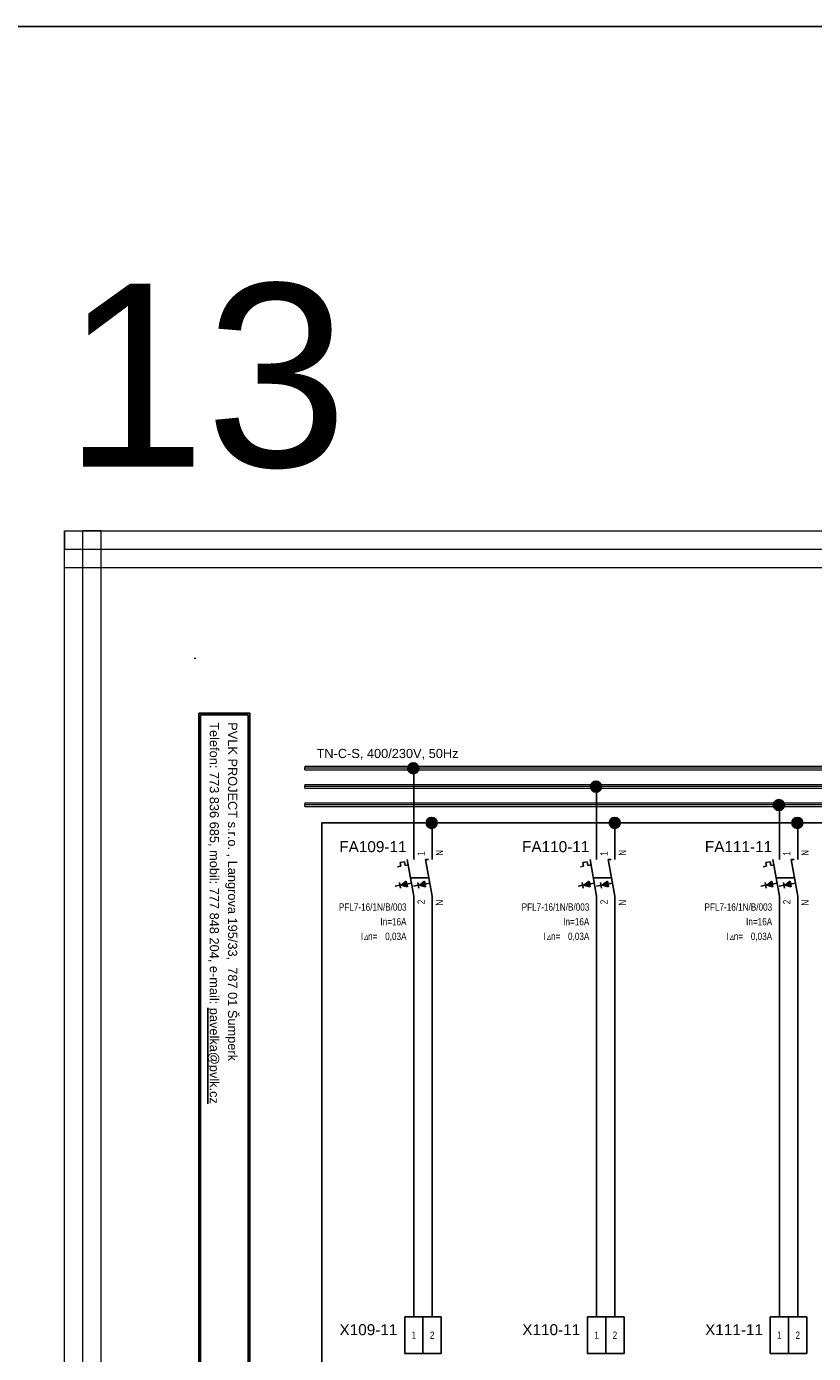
# Model space of a CAD drawing. Extents: x -9683 to -1855, y 4058 to 4698.
# Tile 42 of 50: x -3499 to -3284, y 4335 to 4698. Entities that reach past the tile are written whole.
import ezdxf
from ezdxf.enums import TextEntityAlignment as Align

# ---------------------------------------------------------------- set-up
doc = ezdxf.new("R2010")
doc.units = 0
doc.header["$MEASUREMENT"] = 0
for name, color, linetype in [('1-KRESBA', 7, 'Continuous'), ('__10-Popisy', 220, 'Continuous'), ('__Bílá', 7, 'Continuous'), ('__Oranžová', 30, 'Continuous'), ('__Vínová 220', 220, 'Continuous'), ('__Černá 250', 7, 'Continuous')]:
    doc.layers.add(name, color=color, linetype=linetype)
doc.styles.add('Arial', font='arial.ttf')
doc.styles.add('GREEKC', font='greekc', dxfattribs={"width": 0.8, "height": 1.3})

# ---------------------------------------------------------------- blocks, each defined once
blk = doc.blocks.new('BLK_Razítko_malé_pro_rozváděče')
at = {"layer": '__Bílá'}
for p, q in [((15, -1), (15, -20)), ((15, -1), (294, -1)), ((15.5, -1.5), (15.5, -19.5)), ((15.5, -1.5), (184.5, -1.5)), ((184.5, -1.5), (184.5, -19.5)), ((185, -1.5), (185, -19.5)), ((185, -1.5), (293.5, -1.5)), ((293.5, -19.5), (293.5, -1.5)), ((294, -20), (294, -1)), ((15, -20), (294, -20)), ((15.5, -19.5), (184.5, -19.5)), ((185, -19.5), (293.5, -19.5)), ((15, -405), (15, -419)), ((15, -405), (294, -405)), ((15.5, -405.5), (15.5, -418.5)), ((15.5, -405.5), (194.5, -405.5)), ((194.5, -405.5), (194.5, -418.5)), ((195, -405.5), (195, -418.5)), ((195, -405.5), (293.5, -405.5)), ((293.5, -405.5), (293.5, -418.5)), ((294, -405), (294, -419)), ((15, -419), (294, -419)), ((15.5, -418.5), (194.5, -418.5)), ((195, -418.5), (293.5, -418.5))]:
    blk.add_line(p, q, dxfattribs=at)
for p in [(0, 0), (300, 0), (0, -420), (300, -420)]:
    blk.add_point(p, dxfattribs=at)
at = {"layer": '__Bílá', "style": 'Arial'}
for s, height, p in [('-', 3, (38, -7)), ('Dokument', 2.5, (187, -7)), ('-', 3, (210.5, -7)), ('SO/PS', 2.5, (17.5, -12)), ('-', 3, (38, -12)), ('Vypracoval', 2.5, (187, -12)), ('-', 3, (210.5, -12)), ('Investor', 2.5, (17.5, -17)), ('Datum', 2.5, (187, -17)), ('-', 3, (38, -17)), ('-', 3, (210.5, -17)), ('PVLK PROJECT s.r.o. , Langrova 195/33,  787 01 Šumperk', 2.5, (17.5, -411)), ('Copyright © 2012 PVLK', 2.5, (197, -411)), ('Telefon: 773 836 685, mobil: 777 848 204, e-mail: %%Upavelka@pvlk.cz', 2.5, (17.5, -416)), ('Číslo dokumentu .....', 2.5, (197, -416))]:
    blk.add_text(s, height=height, dxfattribs=at).set_placement(p)
at = {"layer": '__Vínová 220', "char_height": 2.5, "attachment_point": 7, "style": 'Arial'}
for s, insert in [('715 0908', (17.5, -7)), ('Rozšíření výrobního areálu firmy PLASTKON PRODUCT, S.R.O.', (42.5, -7.75)), ('R1 – Rozváděč administrativní části 1NP', (215, -7.75)), ('SO 02 - Novostavba skladovací haly s administrativní budovou', (42.5, -12.75)), ('Miroslav Pavelka', (215, -12.75)), ('Plastkon product, s.r.o., Hlavní 147, Mikulovice 790 84', (42.5, -17.75)), ('06/2016', (215, -17.75))]:
    blk.add_mtext(s, dxfattribs=dict(at, insert=insert))
at = {"layer": '__Vínová 220', "style": 'Arial'}
blk.add_attdef('ČÍSLO', text='', height=4, dxfattribs=at).set_placement((290, -416), align=Align.RIGHT)
blk = doc.blocks.new('V0109A02')
for p, q in [((0, 0), (0, 10)), ((5, 10), (0, 10)), ((5, 0), (5, 10)), ((10, 10), (5, 10)), ((10, 0), (10, 10)), ((5, 0), (0, 0)), ((10, 0), (5, 0))]:
    blk.add_line(p, q)
at = {"style": 'Arial'}
blk.add_attdef('POPIS', text='', height=3, dxfattribs=at).set_placement((-2, 5), align=Align.RIGHT)
at = {"style": 'Arial', "width": 0.8}
for tag, p in [('S1', (2.5, 5)), ('S2', (7.5, 5))]:
    blk.add_attdef(tag, text='', height=2, dxfattribs=at).set_placement(p, align=Align.MIDDLE)
blk = doc.blocks.new('FEVA0910')
h = blk.add_hatch(color=256)
h.paths.add_polyline_path([(-1.92, -1.71), (-2.06, -0.92), (-3.5, -2)])
h.paths.add_polyline_path([(-3.5, -2), (-1.77, -2.5), (-1.92, -1.71)])
h = blk.add_hatch(color=256)
h.paths.add_polyline_path([(2.94, -0.92), (1.5, -2), (3.08, -1.71)])
h.paths.add_polyline_path([(3.08, -1.71), (1.5, -2), (3.23, -2.5)])
for p, q in [((0, 5), (0, 10)), ((5, 5), (5, 10)), ((-3.75, 4.14), (-2.56, 4.35)), ((-3.75, 4.14), (-3.57, 3.12)), ((-2.56, 4.35), (-2.38, 3.34)), ((-1.82, 5), (0, -5)), ((3.18, 5), (5, -5)), ((3.18, 5), (4, 5)), ((-4.45, 2.96), (-3.57, 3.12)), ((-2.38, 3.34), (-1.54, 3.49)), ((-0.91, 0), (4.09, 0)), ((-3.79, -2.07), (-5.07, -2.29)), ((-3.93, -1.27), (-3.65, -2.86)), ((-3.5, -2), (-2.06, -0.92)), ((-3.5, -2), (-0.64, -1.48)), ((-3.5, -2), (-1.77, -2.5)), ((-2.06, -0.92), (-1.77, -2.5)), ((1.21, -2.07), (-0.07, -2.29)), ((1.07, -1.27), (1.35, -2.86)), ((1.5, -2), (2.94, -0.92)), ((1.5, -2), (4.36, -1.48)), ((1.5, -2), (3.23, -2.5)), ((2.94, -0.92), (3.23, -2.5)), ((0, -5), (0, -10)), ((5, -5), (5, -10))]:
    blk.add_line(p, q)
at = {"style": 'Arial', "width": 0.8}
for s, p in [('I', (-14.5, -17)), ('n=', (-12.5, -17))]:
    blk.add_text(s, height=2, dxfattribs=at).set_placement(p)
at = {"style": 'GREEKC', "oblique": 10, "width": 0.8}
blk.add_text('D', height=1.3, dxfattribs=at).set_placement((-13.68, -17))
at = {"style": 'Arial'}
blk.add_attdef('POPIS', text='', height=3, dxfattribs=at).set_placement((-2, 7), align=Align.RIGHT)
at = {"style": 'Arial', "width": 0.8}
for tag, p in [('NO1', (3, 6)), ('NO2', (8, 6))]:
    blk.add_attdef(tag, p, '', height=2, rotation=90, dxfattribs=at)
for tag, p in [('TYP', (-2, -9)), ('PROUD', (-2, -13)), ('REZID', (-2, -17)), ('DOPLŇ1', (-2, -21)), ('DOPLŇ2', (-2, -25))]:
    blk.add_attdef(tag, text='', height=2, dxfattribs=at).set_placement(p, align=Align.RIGHT)
for tag, p in [('CO1', (3, -6)), ('CO2', (8, -6))]:
    blk.add_attdef(tag, text='', height=2, rotation=90, dxfattribs=at).set_placement(p, align=Align.RIGHT)
blk = doc.blocks.new('L0001A02')
at = {"linetype": 'Continuous'}
h = blk.add_hatch(color=256, dxfattribs=at)
edge = h.paths.add_edge_path()
edge.add_arc((0, 0), 1.5, 0, 360)
blk.add_circle((0, 0), 1.5)

msp = doc.modelspace()

# ---------------------------------------------------------------- linework, layer by layer
at = {"layer": '1-KRESBA'}
for p, q in [((-3392.96, 4475), (-3392.96, 4495)), ((-3342.96, 4475), (-3342.96, 4490.12)), ((-3292.96, 4475), (-3292.96, 4485)), ((-3110.57, 4480), (-3418.14, 4480)), ((-3418.14, 4480), (-3418.14, 4320.1)), ((-3387.96, 4475), (-3387.96, 4480)), ((-3337.96, 4480), (-3368.14, 4480)), ((-3337.96, 4475), (-3337.96, 4480)), ((-3287.96, 4480), (-3318.14, 4480)), ((-3287.96, 4475), (-3287.96, 4480)), ((-3392.96, 4345), (-3392.96, 4455)), ((-3387.96, 4455), (-3387.96, 4345)), ((-3342.96, 4345), (-3342.96, 4455)), ((-3337.96, 4455), (-3337.96, 4345)), ((-3292.96, 4345), (-3292.96, 4455)), ((-3287.96, 4455), (-3287.96, 4345))]:
    msp.add_line(p, q, dxfattribs=at)
at = {"layer": '1-KRESBA', "color": 3}
msp.add_lwpolyline([(-9683.45, 4697.61), (-1855.12, 4697.61), (-1855.12, 4057.66), (-9683.45, 4057.66)], close=True, dxfattribs=at)
at = {"layer": '__Oranžová', "lineweight": 0}
for p, q in [((-3422.78, 4495.5), (-3422.78, 4495)), ((-3422.78, 4495.5), (-3072.78, 4495.5)), ((-3422.78, 4494.5), (-3422.78, 4495)), ((-3422.78, 4495), (-3072.78, 4495)), ((-3422.78, 4494.5), (-3072.78, 4494.5)), ((-3422.78, 4490.5), (-3422.78, 4490)), ((-3422.78, 4490.5), (-3072.78, 4490.5)), ((-3422.78, 4489.5), (-3422.78, 4490)), ((-3422.78, 4490), (-3072.78, 4490)), ((-3422.78, 4489.5), (-3072.78, 4489.5)), ((-3422.78, 4485.5), (-3422.78, 4485)), ((-3422.78, 4485.5), (-3072.78, 4485.5)), ((-3422.78, 4484.5), (-3422.78, 4485)), ((-3422.78, 4485), (-3072.78, 4485)), ((-3422.78, 4484.5), (-3072.78, 4484.5))]:
    msp.add_line(p, q, dxfattribs=at)
at = {"layer": '__Vínová 220', "lineweight": 0}
for p, q in [((-3488.49, 4559.82), (-3488.49, 4554.82)), ((-3488.49, 4559.82), (-2992.09, 4559.82)), ((-3488.49, 4193.74), (-3488.49, 4559.82)), ((-3488.49, 4559.82), (-3483.49, 4559.82)), ((-3483.49, 4193.74), (-3483.49, 4559.82)), ((-3478.49, 4559.82), (-3483.49, 4559.82)), ((-3478.49, 4193.74), (-3478.49, 4559.82)), ((-3488.49, 4549.82), (-3488.49, 4554.82)), ((-3488.49, 4554.82), (-2992.09, 4554.82)), ((-3488.49, 4549.82), (-2992.09, 4549.82))]:
    msp.add_line(p, q, dxfattribs=at)

# ---------------------------------------------------------------- block references
at = {"layer": '1-KRESBA', "rotation": 270}
msp.add_blockref('BLK_Razítko_malé_pro_rozváděče', (-3032.78, 4525), dxfattribs=at).add_auto_attribs({'ČÍSLO': '22.13'})
at = {"layer": '1-KRESBA'}
for p in [(-3393.12, 4494.93), (-3343.12, 4489.9), (-3293.12, 4484.86), (-3388.1, 4480), (-3338.01, 4480), (-3288.06, 4480)]:
    msp.add_blockref('L0001A02', p, dxfattribs=at)
at = {"layer": '__Černá 250'}
for name, p, values in [('FEVA0910', (-3392.96, 4465), {'POPIS': 'FA109-11', 'TYP': 'PFL7-16/1N/B/003', 'PROUD': 'In=16A', 'REZID': '0,03A', 'CO1': '2', 'NO1': '1', 'CO2': 'N', 'NO2': 'N'}), ('FEVA0910', (-3342.96, 4465), {'POPIS': 'FA110-11', 'TYP': 'PFL7-16/1N/B/003', 'PROUD': 'In=16A', 'REZID': '0,03A', 'CO1': '2', 'NO1': '1', 'CO2': 'N', 'NO2': 'N'}), ('FEVA0910', (-3292.96, 4465), {'POPIS': 'FA111-11', 'TYP': 'PFL7-16/1N/B/003', 'PROUD': 'In=16A', 'REZID': '0,03A', 'CO1': '2', 'NO1': '1', 'CO2': 'N', 'NO2': 'N'}), ('V0109A02', (-3395.46, 4335), {'POPIS': 'X109-11', 'S1': '1', 'S2': '2'}), ('V0109A02', (-3345.46, 4335), {'POPIS': 'X110-11', 'S1': '1', 'S2': '2'}), ('V0109A02', (-3295.46, 4335), {'POPIS': 'X111-11', 'S1': '1', 'S2': '2'})]:
    msp.add_blockref(name, p, dxfattribs=at).add_auto_attribs(values)

# ---------------------------------------------------------------- texts
at = {"layer": '__10-Popisy', "style": 'Arial'}
msp.add_text('13', height=50, dxfattribs=at).set_placement((-3488.75, 4577.31))
at = {"layer": '__Oranžová', "lineweight": 0, "style": 'Arial'}
msp.add_text('TN-C-S, 400/230V, 50Hz', height=2.5, dxfattribs=at).set_placement((-3419.57, 4497.71))

doc.saveas('drawing.dxf')
